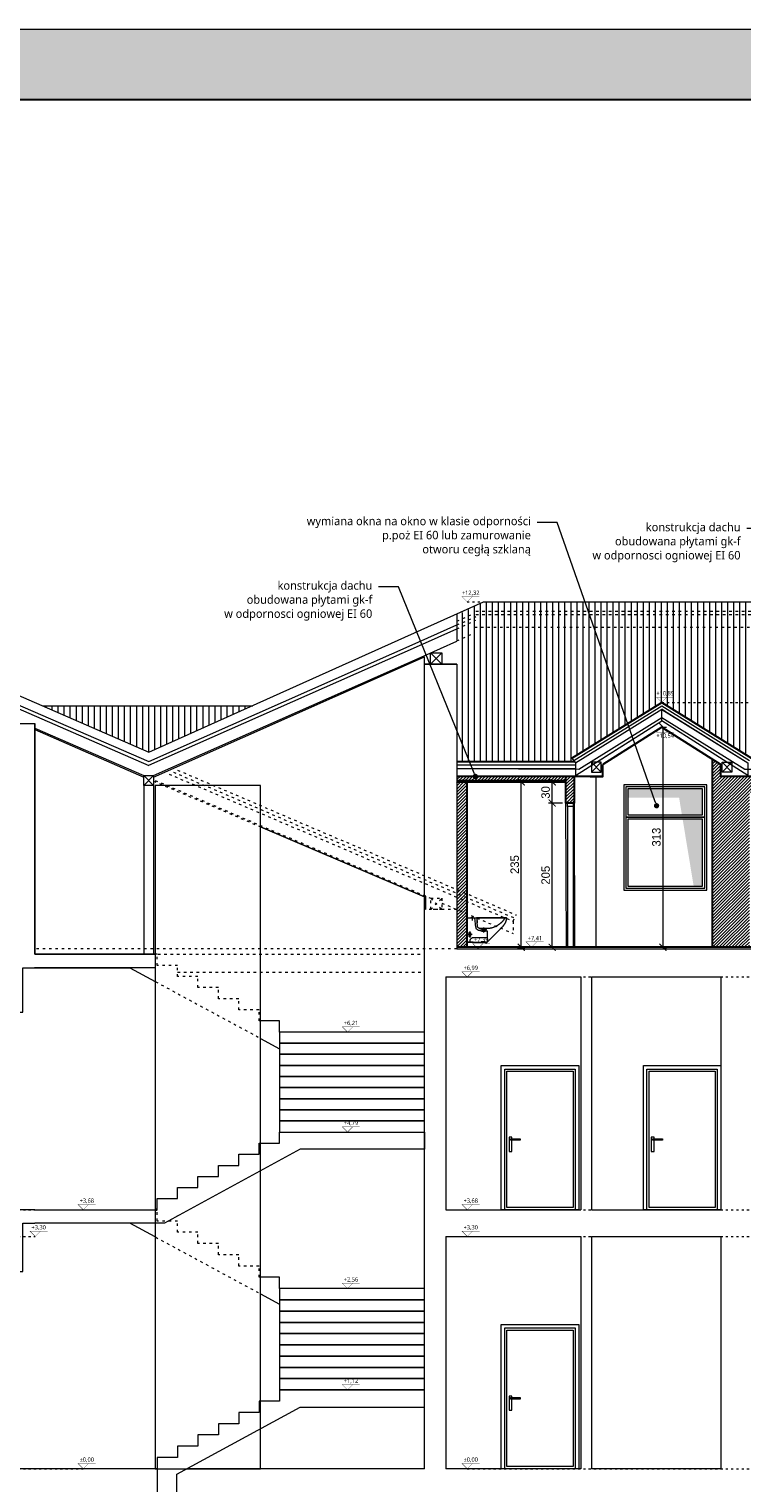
# Model space of a CAD drawing. Header units: millimetres. Extents: x 80301 to 146489, y -78581 to -28273.
# Tile 59 of 135: x 118989 to 120002, y -71313 to -69247. Entities that reach past the tile are written whole.
import ezdxf
from ezdxf import colors
from ezdxf.entities.mleader import LeaderData, LeaderLine
from ezdxf.enums import TextEntityAlignment as Align
from ezdxf.math import Vec2, Vec3

# ---------------------------------------------------------------- set-up
doc = ezdxf.new("R2010")
doc.units = ezdxf.units.MM
doc.linetypes.add('ACAD_ISO03W100', pattern=[30, 12, -18])
doc.layers.get('0').update_dxf_attribs({"lineweight": 0})
for name, color, linetype, lineweight in [('A-opisram.ART', 250, 'Continuous', 0), ('opis..KF', 250, 'Continuous', 15), ('opis.ART', 20, 'Continuous', 0), ('wymiar..KF', 12, 'Continuous', 5), ('wypełnienie istn..KF', 250, 'Continuous', 0), ('ściana pro..KF', 222, 'Continuous', 30), ('ściany ist..KF', 61, 'Continuous', 5)]:
    doc.layers.add(name, color=color, linetype=linetype, lineweight=lineweight)
doc.layers.add('A-pomocram.ART', color=254, linetype='Continuous', lineweight=0, plot=False)
doc.layers.add('A-przekrycieram.ART', color=7, linetype='Continuous', lineweight=0, true_color=0xffffff)
doc.layers.add('wypełnienie 2', color=7, linetype='Continuous', lineweight=0, true_color=0x363636)
doc.styles.add('ARCH', font='segoeuil.ttf')
doc.styles.add('kamil', font='GOTHIC.TTF')
doc.linetypes.add('GRADZINOWANIE', pattern='A,0.00254,-2.54,[134,ltypeshp.shx,S=2.54,R=0,X=-2.54,Y=0],-5.08,[134,ltypeshp.shx,S=2.54,R=180,X=2.54,Y=0],-2.54', length=10.16254)
doc.dimstyles.new('100..KF', dxfattribs={"dimtxt": 12, "dimasz": 10, "dimexe": 5, "dimexo": 5, "dimgap": 3, "dimtad": 1, "dimdec": 1, "dimrnd": 0.5, "dimtxsty": 'kamil', "dimblk": 'ARCHTICK', "dimcen": 0, "dimclrd": 256, "dimclre": 256, "dimclrt": 256, "dimadec": 0, "dimazin": 0, "dimtfac": 1, "dimtdec": 1, "dimtofl": 0, "dimtmove": 0, "dimatfit": 3, "dimfxl": 10, "dimfxlon": 1, "dimlwd": 0, "dimlwe": 0, "dimarcsym": 0})

# ---------------------------------------------------------------- blocks, each defined once
blk = doc.blocks.new('*U1079')
at = {"layer": 'opis..KF', "const_width": 1}
for points in [[(35, 15), (-15, 15), (0, 0), (15, 15)], [(3788.1, 15), (3738.1, 15), (3753.1, 0), (3768.1, 15)]]:
    blk.add_lwpolyline(points, dxfattribs=at)
at = {"layer": 'opis..KF', "linetype": 'ACAD_ISO03W100', "ltscale": 0.5}
blk.add_lwpolyline([(0, 0), (3753.1, 0)], dxfattribs=at)
at = {"layer": 'opis..KF', "style": 'ARCH'}
for tag, p in [('±2', (10, 26)), ('±22', (3763.1, 26))]:
    blk.add_attdef(tag, text='', height=12, dxfattribs=at).set_placement(p, align=Align.MIDDLE_CENTER)
blk = doc.blocks.new('*U1077')
at = {"layer": 'opis..KF', "const_width": 1}
for points in [[(35, 15), (-15, 15), (0, 0), (15, 15)], [(2920.3, 15), (2870.3, 15), (2885.3, 0), (2900.3, 15)]]:
    blk.add_lwpolyline(points, dxfattribs=at)
at = {"layer": 'opis..KF', "linetype": 'ACAD_ISO03W100', "ltscale": 0.5}
blk.add_lwpolyline([(0, 0), (2885.3, 0)], dxfattribs=at)
at = {"layer": 'opis..KF', "style": 'ARCH'}
for tag, p in [('±2', (10, 26)), ('±22', (2895.3, 26))]:
    blk.add_attdef(tag, text='', height=12, dxfattribs=at).set_placement(p, align=Align.MIDDLE_CENTER)
blk = doc.blocks.new('*U1076')
at = {"layer": 'opis..KF', "const_width": 1}
for points in [[(35, 15), (-15, 15), (0, 0), (15, 15)], [(2920.3, 15), (2870.3, 15), (2885.3, 0), (2900.3, 15)]]:
    blk.add_lwpolyline(points, dxfattribs=at)
at = {"layer": 'opis..KF', "linetype": 'ACAD_ISO03W100', "ltscale": 0.5}
blk.add_lwpolyline([(0, 0), (2885.3, 0)], dxfattribs=at)
at = {"layer": 'opis..KF', "style": 'ARCH'}
for tag, p in [('±2', (10, 26)), ('±22', (2895.3, 26))]:
    blk.add_attdef(tag, text='', height=12, dxfattribs=at).set_placement(p, align=Align.MIDDLE_CENTER)
blk = doc.blocks.new('*U1078')
at = {"layer": 'opis..KF', "const_width": 1}
for points in [[(35, 15), (-15, 15), (0, 0), (15, 15)], [(2783.7, 15), (2733.7, 15), (2748.7, 0), (2763.7, 15)]]:
    blk.add_lwpolyline(points, dxfattribs=at)
at = {"layer": 'opis..KF', "linetype": 'ACAD_ISO03W100', "ltscale": 0.5}
blk.add_lwpolyline([(0, 0), (2748.7, 0)], dxfattribs=at)
at = {"layer": 'opis..KF', "style": 'ARCH'}
for tag, p in [('±2', (10, 26)), ('±22', (2758.7, 26))]:
    blk.add_attdef(tag, text='', height=12, dxfattribs=at).set_placement(p, align=Align.MIDDLE_CENTER)
blk = doc.blocks.new('*U1082')
at = {"layer": 'opis..KF', "color": 1, "const_width": 1}
blk.add_lwpolyline([(35, 15), (-15, 15), (0, 0), (15, 15)], dxfattribs=at)
at = {"layer": 'opis..KF', "color": 1, "style": 'ARCH'}
blk.add_attdef('±0,00', text='', height=12, dxfattribs=at).set_placement((10, 26), align=Align.MIDDLE_CENTER)
blk = doc.blocks.new('*U1183')
at = {"layer": 'opis..KF', "const_width": 1}
for points in [[(35, 15), (-15, 15), (0, 0), (15, 15)], [(3235.4, 15), (3185.4, 15), (3200.4, 0), (3215.4, 15)]]:
    blk.add_lwpolyline(points, dxfattribs=at)
at = {"layer": 'opis..KF', "linetype": 'ACAD_ISO03W100', "ltscale": 0.5}
blk.add_lwpolyline([(0, 0), (3200.4, 0)], dxfattribs=at)
at = {"layer": 'opis..KF', "style": 'ARCH'}
for tag, p in [('±2', (10, 26)), ('±22', (3210.4, 26))]:
    blk.add_attdef(tag, text='', height=12, dxfattribs=at).set_placement(p, align=Align.MIDDLE_CENTER)
blk = doc.blocks.new('*U1557')
at = {"layer": 'A-przekrycieram.ART'}
h = blk.add_hatch(color=256, dxfattribs=at)
h.dxf.hatch_style = 1
h.paths.add_polyline_path([(0, 2970), (6000, 2970), (6000, 0), (0, 0)])
h.paths.add_polyline_path([(200, 2870), (5900, 2870), (5900, 100), (200, 100)], flags=16)
at = {"layer": 'A-opisram.ART', "lineweight": 30}
blk.add_lwpolyline([(200, 2870), (5900, 2870), (5900, 100), (200, 100)], close=True, dxfattribs=at)
at = {"layer": 'A-pomocram.ART'}
blk.add_lwpolyline([(0, 2970), (6000, 2970), (6000, 0), (0, 0)], close=True, dxfattribs=at)
blk = doc.blocks.new('_Dot')
at = {"color": 0, "linetype": 'ByBlock', "lineweight": -2}
blk.add_line((-0.5, 0), (-1, 0), dxfattribs=at)
at = {"color": 0, "linetype": 'ByBlock', "const_width": 0.5}
blk.add_lwpolyline([(-0.25, 0, 1), (0.25, 0, 1)], format="xyb", close=True, dxfattribs=at)
blk = doc.blocks.new('*U1230')
at = {"layer": 'opis..KF', "color": 1, "const_width": 1}
blk.add_lwpolyline([(35, 15), (-15, 15), (0, 0), (15, 15)], dxfattribs=at)
at = {"layer": 'opis..KF', "color": 1, "style": 'ARCH'}
blk.add_attdef('±0,00', text='', height=12, dxfattribs=at).set_placement((10, 26), align=Align.MIDDLE_CENTER)
blk = doc.blocks.new('_ArchTick')
at = {"color": 0, "linetype": 'ByBlock', "const_width": 0.15}
blk.add_lwpolyline([(-0.5, -0.5), (0.5, 0.5)], dxfattribs=at)
blk = doc.blocks.new('*D1548')
at = {"layer": 'Defpoints', "color": 0, "linetype": 'ByBlock', "transparency": 16777216}
for p in [(119732.1, -70346.8), (119751.7, -70346.8), (119737.5, -70551.8)]:
    blk.add_point(p, dxfattribs=at)
at = {"layer": 'wymiar..KF', "linetype": 'Continuous', "lineweight": 0, "transparency": 16777216}
for p, q in [((119746.7, -70346.8), (119727.1, -70346.8)), ((119732.1, -70551.8), (119732.1, -70346.8)), ((119732.5, -70551.8), (119727.1, -70551.8))]:
    blk.add_line(p, q, dxfattribs=at)
at = {"layer": 'wymiar..KF', "linetype": 'ByBlock', "lineweight": 0, "transparency": 16777216, "xscale": 10, "yscale": 10, "zscale": 10}
for p, rotation in [((119732.1, -70346.8), 90), ((119732.1, -70551.8), 270)]:
    blk.add_blockref('_ArchTick', p, dxfattribs=dict(at, rotation=rotation))
at = {"layer": 'wymiar..KF', "linetype": 'ByBlock', "transparency": 16777216, "insert": (119722.8, -70449.3), "char_height": 12, "attachment_point": 5, "rotation": 90, "style": 'kamil'}
blk.add_mtext('205', dxfattribs=at)
blk = doc.blocks.new('*D1549')
at = {"layer": 'Defpoints', "color": 0, "linetype": 'ByBlock', "transparency": 16777216}
for p in [(119732.1, -70316.7), (119732.1, -70316.7), (119751.7, -70346.8)]:
    blk.add_point(p, dxfattribs=at)
at = {"layer": 'wymiar..KF', "linetype": 'Continuous', "lineweight": 0, "transparency": 16777216}
for p, q in [((119732.1, -70316.7), (119737.1, -70316.7)), ((119732.1, -70346.8), (119732.1, -70316.7)), ((119746.7, -70346.8), (119727.1, -70346.8))]:
    blk.add_line(p, q, dxfattribs=at)
at = {"layer": 'wymiar..KF', "linetype": 'ByBlock', "lineweight": 0, "transparency": 16777216, "xscale": 10, "yscale": 10, "zscale": 10}
for p, rotation in [((119732.1, -70316.7), 90), ((119732.1, -70346.8), 270)]:
    blk.add_blockref('_ArchTick', p, dxfattribs=dict(at, rotation=rotation))
at = {"layer": 'wymiar..KF', "linetype": 'ByBlock', "transparency": 16777216, "insert": (119722.8, -70331.7), "char_height": 12, "attachment_point": 5, "rotation": 90, "style": 'kamil'}
blk.add_mtext('30', dxfattribs=at)
blk = doc.blocks.new('*D1550')
at = {"layer": 'Defpoints', "color": 0, "linetype": 'ByBlock', "transparency": 16777216}
for p in [(119677.8, -70316.7), (119688.2, -70316.7), (119677.8, -70551.8)]:
    blk.add_point(p, dxfattribs=at)
at = {"layer": 'wymiar..KF', "linetype": 'Continuous', "lineweight": 0, "transparency": 16777216}
for p, q in [((119682.8, -70316.7), (119693.2, -70316.7)), ((119688.2, -70551.8), (119688.2, -70316.7)), ((119682.8, -70551.8), (119693.2, -70551.8))]:
    blk.add_line(p, q, dxfattribs=at)
at = {"layer": 'wymiar..KF', "linetype": 'ByBlock', "lineweight": 0, "transparency": 16777216, "xscale": 10, "yscale": 10, "zscale": 10}
for p, rotation in [((119688.2, -70316.7), 90), ((119688.2, -70551.8), 270)]:
    blk.add_blockref('_ArchTick', p, dxfattribs=dict(at, rotation=rotation))
at = {"layer": 'wymiar..KF', "linetype": 'ByBlock', "transparency": 16777216, "insert": (119678.9, -70434.2), "char_height": 12, "attachment_point": 5, "rotation": 90, "style": 'kamil'}
blk.add_mtext('235', dxfattribs=at)
blk = doc.blocks.new('*D1552')
at = {"layer": 'Defpoints', "color": 0, "linetype": 'ByBlock', "transparency": 16777216}
for p in [(119887.7, -70238.7), (119887.7, -70551.8), (119889.5, -70551.8)]:
    blk.add_point(p, dxfattribs=at)
at = {"layer": 'wymiar..KF', "linetype": 'Continuous', "lineweight": 0, "transparency": 16777216}
for p, q in [((119889.5, -70238.7), (119894.5, -70238.7)), ((119889.5, -70238.7), (119889.5, -70551.8)), ((119889.5, -70551.8), (119894.5, -70551.8))]:
    blk.add_line(p, q, dxfattribs=at)
at = {"layer": 'wymiar..KF', "linetype": 'ByBlock', "lineweight": 0, "transparency": 16777216, "xscale": 10, "yscale": 10, "zscale": 10}
for p, rotation in [((119889.5, -70238.7), 90), ((119889.5, -70551.8), 270)]:
    blk.add_blockref('_ArchTick', p, dxfattribs=dict(at, rotation=rotation))
at = {"layer": 'wymiar..KF', "linetype": 'ByBlock', "transparency": 16777216, "insert": (119880.2, -70395.2), "char_height": 12, "attachment_point": 5, "rotation": 90, "style": 'kamil'}
blk.add_mtext('313', dxfattribs=at)

msp = doc.modelspace()

# ---------------------------------------------------------------- hatches: boundary and pattern name
at = {"linetype": 'ByBlock', "lineweight": 9}
h = msp.add_hatch(dxfattribs=at)
h.set_pattern_fill('ANSI31', color=9, scale=2.7, angle=45)
h.set_pattern_definition([(90, (24226.912, -30491.4316), (-8.5725, 2e-15), [])])
h.paths.add_polyline_path([(119596.76, -70080.21), (119596.76, -70287.7), (119763.77, -70287.7), (119760.13, -70283.07), (119887.73, -70203.7), (120015.34, -70283.07), (120011.69, -70287.7), (120119.8, -70287.7), (120116.16, -70283.07), (120243.76, -70203.7), (120371.37, -70283.07), (120367.72, -70287.7), (120483.8, -70287.7), (120480.16, -70283.07), (120607.76, -70203.7), (120735.37, -70283.07), (120731.72, -70287.7), (121285.76, -70287.7), (121285.76, -70060.88), (119634.51, -70060.88)])
h = msp.add_hatch(dxfattribs=at)
h.set_pattern_fill('ANSI31', color=9, scale=2.7, angle=45)
h.set_pattern_definition([(90, (24226.912, -30496.4316), (-8.5725, 2e-15), [])])
h.paths.add_polyline_path([(119007.97, -70208.71), (119158.82, -70274.28), (119306.79, -70208.71)])
at = {"layer": 'wypełnienie 2', "linetype": 'ByBlock', "transparency": 33554595}
h = msp.add_hatch(dxfattribs=at)
h.set_pattern_fill('ANSI31', color=256)
h.paths.add_polyline_path([(119751.71, -70314.7), (119596.62, -70314.7), (119596.62, -70316.7), (119751.71, -70316.7)])
h.paths.add_polyline_path([(119751.71, -70308.83), (119596.61, -70308.83), (119596.62, -70314.7), (119751.71, -70314.7)])
h.paths.add_polyline_path([(119763.71, -70308.83), (119751.71, -70308.83), (119751.71, -70346.79), (119763.71, -70346.79)])
h.paths.add_polyline_path([(120057.76, -70308.83), (120012.27, -70308.83), (120012.27, -70331.79), (120057.76, -70331.79)])
h.paths.add_polyline_path([(120151.37, -70308.83), (120141.93, -70308.83), (120139.35, -70308.83), (120139.35, -70346.79), (120151.37, -70346.79)])
h.paths.add_polyline_path([(120012.27, -70308.83), (119971.56, -70308.83), (119971.56, -70291.95), (119959.94, -70284.57), (119959.94, -70551.79), (120012.27, -70551.79)])
h = msp.add_hatch(dxfattribs=at)
h.set_pattern_fill('ANSI31', color=256)
h.paths.add_polyline_path([(119611.39, -70316.7), (119596.62, -70316.7), (119596.71, -70469.7), (119611.39, -70475.98)])
h.paths.add_polyline_path([(119611.39, -70475.98), (119596.71, -70469.7), (119596.72, -70475.14), (119611.39, -70481.42)])
h.paths.add_polyline_path([(119596.72, -70475.14), (119596.72, -70480.58), (119611.39, -70486.86), (119611.39, -70481.42)])
h.paths.add_polyline_path([(119611.39, -70486.86), (119596.72, -70480.58), (119596.73, -70497.99), (119611.39, -70504.26)])
h.paths.add_polyline_path([(119611.39, -70504.26), (119596.76, -70498), (119596.73, -70498), (119596.76, -70551.79), (119611.39, -70551.79)])
at = {"layer": 'wypełnienie istn..KF', "true_color": 0xe0e0e0}
h = msp.add_hatch(color=254, dxfattribs=at)
h.dxf.hatch_style = 1
h.paths.add_polyline_path([(119945.84, -70326.7), (119839.84, -70326.7), (119839.84, -70339), (119912.43, -70339), (119916.5, -70363.7), (119945.84, -70363.7)])
h.paths.add_polyline_path([(119945.84, -70369.7), (119917.49, -70369.7), (119933.16, -70464.7), (119945.84, -70464.7)])

# ---------------------------------------------------------------- linework, layer by layer
at = {"color": 8, "linetype": 'ACAD_ISO03W100', "ltscale": 0.3, "true_color": 0x787878}
for p, q in [((119621.07, -70077.08), (119622.37, -70076.49)), ((119623.68, -70073.89), (121285.76, -70073.89)), ((119596.76, -70088.21), (119621.07, -70077.08)), ((119596.76, -70093.71), (119622.38, -70082.48)), ((119596.76, -70099.21), (119622.38, -70087.48)), ((119621.95, -70096.68), (121285.76, -70096.68)), ((119622.38, -70082.48), (119623.68, -70081.89)), ((119622.38, -70087.48), (119623.68, -70086.89)), ((119623.68, -70078.89), (121285.76, -70078.89)), ((119596.76, -70116.21), (119621.95, -70104.68)), ((119193.75, -70302.71), (119678.73, -70510.24)), ((119199.89, -70299.9), (119680.7, -70505.64)), ((119165.76, -70315.53), (119316.83, -70380.15)), ((119167.96, -70314.52), (119559.47, -70482.05)), ((119187.61, -70305.52), (119676.76, -70514.83)), ((119187.61, -70305.52), (119676.76, -70514.83)), ((119559.47, -70482), (119575.47, -70498)), ((119559.47, -70498), (119575.47, -70482)), ((119575.47, -70488.89), (119676.76, -70532.24)), ((119596.76, -70498), (119550.76, -70498)), ((119676.76, -70514.83), (119680.7, -70505.64)), ((119676.76, -70514.83), (119676.76, -70532.24)), ((119596.76, -70553.7), (118996.76, -70553.7)), ((119063.76, -70561.7), (119550.76, -70561.7)), ((119199.76, -70586.93), (119550.76, -70586.93))]:
    msp.add_line(p, q, dxfattribs=at)
at = {"color": 18, "linetype": 'ByBlock', "true_color": 0x000000}
for p, q in [((119158.74, -70293.26), (119159.15, -70293.08)), ((119550.76, -70480.22), (119317.76, -70380.55)), ((119550.76, -70480.22), (119550.76, -70498))]:
    msp.add_line(p, q, dxfattribs=at)
at = {"color": 8, "true_color": 0x7a7a7a}
msp.add_line((119167.76, -70963.19), (119131.73, -70943.7), dxfattribs=at)
at = {"color": 8, "linetype": 'ACAD_ISO03W100', "ltscale": 0.3, "true_color": 0x787878}
for points in [[(119575.47, -70498), (119559.47, -70498), (119559.47, -70482), (119575.47, -70482), (119575.47, -70498)], [(119316.76, -70656.44), (119315.76, -70656.44), (119315.76, -70640.66), (119286.76, -70640.66), (119286.76, -70624.88), (119257.76, -70624.88), (119257.76, -70609.1), (119228.76, -70609.1), (119228.76, -70593.32), (119199.76, -70593.32), (119199.76, -70577.7), (119170.76, -70577.7), (119170.76, -70561.7), (119168.76, -70561.7)], [(119168.76, -70600.73), (119316.76, -70680.75)], [(119316.76, -71020.7), (119315.76, -71020.7), (119315.76, -71004.7), (119286.76, -71004.7), (119286.76, -70988.7), (119257.76, -70988.7), (119257.76, -70972.7), (119228.76, -70972.7), (119228.76, -70956.7), (119199.76, -70956.7), (119199.76, -70940.7), (119170.76, -70940.7), (119170.76, -70924.7), (119168.76, -70924.7)], [(119168.76, -70963.73), (119316.76, -71043.75)]]:
    msp.add_lwpolyline(points, dxfattribs=at)
at = {"color": 8, "true_color": 0x7a7a7a}
for points in [[(119344.76, -71036.7), (119344.76, -71020.7), (119317.76, -71020.7)], [(119550.76, -71036.7), (119344.76, -71036.7), (119344.76, -71052.7), (119550.76, -71052.7)], [(119550.76, -71052.7), (119344.76, -71052.7), (119344.76, -71068.7), (119550.76, -71068.7)], [(119550.76, -71068.7), (119344.76, -71068.7), (119344.76, -71084.7), (119550.76, -71084.7)], [(119550.76, -71084.7), (119344.76, -71084.7), (119344.76, -71100.7), (119550.76, -71100.7)], [(119550.76, -71100.7), (119344.76, -71100.7), (119344.76, -71116.7), (119550.76, -71116.7)], [(119550.76, -71116.7), (119344.76, -71116.7), (119344.76, -71132.7), (119550.76, -71132.7)], [(119550.76, -71132.7), (119344.76, -71132.7), (119344.76, -71148.7), (119550.76, -71148.7)], [(119550.76, -71148.7), (119344.76, -71148.7), (119344.76, -71164.7), (119550.76, -71164.7)], [(119550.76, -71164.7), (119344.76, -71164.7), (119344.76, -71180.7), (119550.76, -71180.7)]]:
    msp.add_lwpolyline(points, dxfattribs=at)
at = {"layer": 'opis.ART', "color": 152, "linetype": 'ByBlock', "lineweight": 0, "true_color": 0x2776bb}
for p, q in [((119886.53, -70214.2), (119887.73, -70213.46)), ((119892.71, -70216.56), (119887.73, -70213.46)), ((119186.31, -70940.7), (119199.76, -70933.38))]:
    msp.add_line(p, q, dxfattribs=at)
at = {"layer": 'opis.ART', "color": 116, "linetype": 'ByBlock', "lineweight": 35, "true_color": 0x136734}
msp.add_lwpolyline([(119170.76, -70924.7), (119168.76, -70924.7)], dxfattribs=at)
at = {"layer": 'ściana pro..KF', "linetype": 'ByBlock'}
for p, q in [((119887.73, -70238.7), (119803.9, -70291.95)), ((119887.73, -70238.7), (119971.56, -70291.95)), ((119959.94, -70551.79), (119959.94, -70284.57)), ((119803.9, -70308.83), (119596.61, -70308.83)), ((119596.76, -70314.7), (119751.71, -70314.7)), ((119596.76, -70316.7), (119751.71, -70316.7)), ((119611.39, -70552.25), (119611.39, -70316.7)), ((119751.71, -70346.79), (119751.71, -70308.83)), ((119763.71, -70346.79), (119763.71, -70308.83)), ((120159.93, -70308.83), (119971.56, -70308.83)), ((119763.71, -70346.79), (119751.71, -70346.79)), ((121159.76, -70551.79), (119596.76, -70551.79))]:
    msp.add_line(p, q, dxfattribs=at)
at = {"layer": 'ściana pro..KF'}
msp.add_line((119596.76, -70287.7), (119763.77, -70287.7), dxfattribs=at)
at = {"layer": 'ściana pro..KF', "lineweight": 9}
for p, q in [((119794.76, -70551.79), (119794.76, -70308.83)), ((119752.39, -70551.79), (119751.71, -70346.79)), ((119764.39, -70551.79), (119763.71, -70346.79))]:
    msp.add_line(p, q, dxfattribs=at)
at = {"layer": 'ściana pro..KF', "linetype": 'ByBlock', "lineweight": 13}
for p, q in [((119753.86, -70351.79), (119753.86, -70551.79)), ((119761.86, -70351.79), (119761.86, -70551.79))]:
    msp.add_line(p, q, dxfattribs=at)
at = {"layer": 'ściana pro..KF', "color": 8, "lineweight": 9, "true_color": 0x737373}
for p, q in [((119611.39, -70509.98), (119611.39, -70544.78)), ((119611.39, -70509.98), (119616.6, -70509.98)), ((119620.23, -70509.76), (119616.63, -70509.76)), ((119620.23, -70510.19), (119616.63, -70510.19)), ((119618.43, -70508.26), (119618.43, -70513.46)), ((119620.14, -70509.98), (119624.85, -70509.98)), ((119623.77, -70523.17), (119622.42, -70509.98)), ((119666.72, -70509.98), (119624.32, -70509.98)), ((119624.85, -70509.98), (119625.16, -70513.94)), ((119664.8, -70510.58), (119626.24, -70510.58)), ((119664.95, -70510.61), (119664.63, -70510.76)), ((119666.95, -70509.99), (119664.95, -70510.61)), ((119667.36, -70509.95), (119666.95, -70509.99)), ((119667.58, -70510.19), (119667.36, -70509.95)), ((119667.64, -70510.75), (119667.58, -70510.19)), ((119613.63, -70531.29), (119613.52, -70531.84)), ((119613.94, -70530.83), (119613.63, -70531.29)), ((119614.39, -70530.53), (119613.94, -70530.83)), ((119614.95, -70530.41), (119614.39, -70530.53)), ((119614.95, -70529.18), (119614.95, -70537.99)), ((119615.5, -70530.53), (119614.95, -70530.41)), ((119615.96, -70530.83), (119615.5, -70530.53)), ((119616.26, -70531.29), (119615.96, -70530.83)), ((119616.38, -70531.84), (119616.26, -70531.29)), ((119623.86, -70523.78), (119623.77, -70523.17)), ((119624.01, -70524.35), (119623.86, -70523.78)), ((119624.22, -70524.87), (119624.01, -70524.35)), ((119624.47, -70525.34), (119624.22, -70524.87)), ((119624.76, -70525.77), (119624.47, -70525.34)), ((119625.09, -70526.15), (119624.76, -70525.77)), ((119624.94, -70513.85), (119625.2, -70516.91)), ((119625.45, -70526.5), (119625.09, -70526.15)), ((119625.37, -70513.8), (119625.61, -70516.78)), ((119625.82, -70521.73), (119625.41, -70516.74)), ((119625.84, -70526.81), (119625.45, -70526.5)), ((119625.9, -70522.19), (119625.82, -70521.73)), ((119626.24, -70527.08), (119625.84, -70526.81)), ((119626.08, -70522.64), (119625.9, -70522.19)), ((119626.33, -70523.06), (119626.08, -70522.64)), ((119626.66, -70527.31), (119626.24, -70527.08)), ((119626.64, -70523.45), (119626.33, -70523.06)), ((119627.02, -70523.81), (119626.64, -70523.45)), ((119627.1, -70527.52), (119626.66, -70527.31)), ((119627.43, -70524.14), (119627.02, -70523.81)), ((119627.53, -70527.69), (119627.1, -70527.52)), ((119627.89, -70524.42), (119627.43, -70524.14)), ((119627.97, -70527.83), (119627.53, -70527.69)), ((119628.36, -70524.66), (119627.89, -70524.42)), ((119628.4, -70527.94), (119627.97, -70527.83)), ((119628.85, -70524.84), (119628.36, -70524.66)), ((119628.82, -70528.03), (119628.4, -70527.94)), ((119629.22, -70528.1), (119628.82, -70528.03)), ((119629.33, -70524.97), (119628.85, -70524.84)), ((119629.6, -70528.14), (119629.22, -70528.1)), ((119629.81, -70525.05), (119629.33, -70524.97)), ((119630.39, -70528.21), (119629.6, -70528.14)), ((119630.53, -70525.11), (119629.81, -70525.05)), ((119631.01, -70528.42), (119630.39, -70528.21)), ((119638.96, -70525.14), (119630.49, -70525.14)), ((119631.86, -70526.6), (119630.53, -70525.11)), ((119631.64, -70528.97), (119631.01, -70528.42)), ((119632.28, -70528.97), (119631.64, -70528.97)), ((119632.36, -70526.6), (119631.86, -70526.6)), ((119636.68, -70528.75), (119632.31, -70528.76)), ((119636.68, -70529.18), (119632.31, -70529.18)), ((119636.66, -70526.39), (119632.33, -70526.39)), ((119636.66, -70526.81), (119632.33, -70526.81)), ((119634.5, -70523.84), (119634.5, -70530.71)), ((119637.64, -70526.61), (119636.64, -70526.61)), ((119637.64, -70528.96), (119636.65, -70528.97)), ((119640.38, -70528.96), (119637.56, -70528.96)), ((119638.87, -70525.12), (119637.64, -70526.52)), ((119637.64, -70526.52), (119637.64, -70528.96)), ((119638.79, -70545.36), (119658.57, -70525.38)), ((119639.24, -70525.13), (119638.87, -70525.12)), ((119639.63, -70525.14), (119639.24, -70525.13)), ((119640.03, -70525.13), (119639.63, -70525.14)), ((119640.45, -70525.12), (119640.03, -70525.13)), ((119640.38, -70543.75), (119640.38, -70528.96)), ((119640.89, -70525.1), (119640.45, -70525.12)), ((119641.34, -70525.06), (119640.89, -70525.1)), ((119641.81, -70525.02), (119641.34, -70525.06)), ((119642.29, -70524.97), (119641.81, -70525.02)), ((119642.78, -70524.91), (119642.29, -70524.97)), ((119643.28, -70524.84), (119642.78, -70524.91)), ((119643.79, -70524.76), (119643.28, -70524.84)), ((119644.3, -70524.67), (119643.79, -70524.76)), ((119644.83, -70524.57), (119644.3, -70524.67)), ((119645.36, -70524.46), (119644.83, -70524.57)), ((119645.89, -70524.34), (119645.36, -70524.46)), ((119646.43, -70524.2), (119645.89, -70524.34)), ((119646.97, -70524.05), (119646.43, -70524.2)), ((119647.51, -70523.89), (119646.97, -70524.05)), ((119648.06, -70523.72), (119647.51, -70523.89)), ((119648.6, -70523.53), (119648.06, -70523.72)), ((119649.14, -70523.33), (119648.6, -70523.53)), ((119649.68, -70523.12), (119649.14, -70523.33)), ((119650.21, -70522.89), (119649.68, -70523.12)), ((119650.73, -70522.65), (119650.21, -70522.89)), ((119651.17, -70522.44), (119650.73, -70522.65)), ((119651.61, -70522.23), (119651.17, -70522.44)), ((119652.04, -70522), (119651.61, -70522.23)), ((119652.48, -70521.77), (119652.04, -70522)), ((119652.92, -70521.53), (119652.48, -70521.77)), ((119653.36, -70521.29), (119652.92, -70521.53)), ((119653.8, -70521.04), (119653.36, -70521.29)), ((119654.24, -70520.78), (119653.8, -70521.04)), ((119654.67, -70520.51), (119654.24, -70520.78)), ((119655.11, -70520.24), (119654.67, -70520.51)), ((119655.54, -70519.95), (119655.11, -70520.24)), ((119655.97, -70519.67), (119655.54, -70519.95)), ((119656.4, -70519.37), (119655.97, -70519.67)), ((119656.82, -70519.07), (119656.4, -70519.37)), ((119657.24, -70518.77), (119656.82, -70519.07)), ((119657.65, -70518.45), (119657.24, -70518.77)), ((119658.06, -70518.13), (119657.65, -70518.45)), ((119658.47, -70517.81), (119658.06, -70518.13)), ((119658.87, -70517.47), (119658.47, -70517.81)), ((119658.57, -70525.38), (119658.87, -70525.1)), ((119659.26, -70517.14), (119658.87, -70517.47)), ((119658.87, -70525.1), (119659.18, -70524.81)), ((119659.18, -70524.81), (119659.49, -70524.52)), ((119659.65, -70516.79), (119659.26, -70517.14)), ((119659.49, -70524.52), (119659.8, -70524.22)), ((119660.03, -70516.44), (119659.65, -70516.79)), ((119659.8, -70524.22), (119660.11, -70523.92)), ((119660.4, -70516.08), (119660.03, -70516.44)), ((119660.11, -70523.92), (119660.42, -70523.62)), ((119660.76, -70515.72), (119660.4, -70516.08)), ((119660.42, -70523.62), (119660.74, -70523.3)), ((119660.74, -70523.3), (119661.05, -70522.99)), ((119661.12, -70515.35), (119660.76, -70515.72)), ((119661.05, -70522.99), (119661.36, -70522.66)), ((119661.47, -70514.98), (119661.12, -70515.35)), ((119661.36, -70522.66), (119661.67, -70522.33)), ((119661.81, -70514.6), (119661.47, -70514.98)), ((119661.67, -70522.33), (119661.98, -70521.99)), ((119662.13, -70514.22), (119661.81, -70514.6)), ((119661.98, -70521.99), (119662.29, -70521.65)), ((119662.45, -70513.83), (119662.13, -70514.22)), ((119662.29, -70521.65), (119662.59, -70521.29)), ((119662.76, -70513.43), (119662.45, -70513.83)), ((119662.59, -70521.29), (119662.89, -70520.93)), ((119663.06, -70513.03), (119662.76, -70513.43)), ((119662.89, -70520.93), (119663.19, -70520.56)), ((119663.34, -70512.62), (119663.06, -70513.03)), ((119663.19, -70520.56), (119663.48, -70520.18)), ((119663.62, -70512.21), (119663.34, -70512.62)), ((119663.48, -70520.18), (119663.77, -70519.79)), ((119663.88, -70511.79), (119663.62, -70512.21)), ((119663.77, -70519.79), (119664.06, -70519.39)), ((119664.13, -70511.37), (119663.88, -70511.79)), ((119664.06, -70519.39), (119664.33, -70518.99)), ((119664.38, -70510.99), (119664.13, -70511.37)), ((119664.33, -70518.99), (119664.61, -70518.57)), ((119664.63, -70510.76), (119664.38, -70510.99)), ((119664.61, -70518.57), (119664.87, -70518.14)), ((119664.87, -70518.14), (119665.13, -70517.69)), ((119665.13, -70517.69), (119665.38, -70517.24)), ((119665.38, -70517.24), (119665.63, -70516.78)), ((119665.63, -70516.78), (119665.86, -70516.3)), ((119665.86, -70516.3), (119666.09, -70515.81)), ((119666.09, -70515.81), (119666.3, -70515.3)), ((119666.3, -70515.3), (119666.51, -70514.79)), ((119666.51, -70514.79), (119666.71, -70514.25)), ((119666.71, -70514.25), (119666.89, -70513.71)), ((119666.89, -70513.71), (119667.07, -70513.15)), ((119667.07, -70513.15), (119667.23, -70512.57)), ((119667.23, -70512.57), (119667.38, -70511.98)), ((119667.38, -70511.98), (119667.52, -70511.37)), ((119667.52, -70511.37), (119667.64, -70510.75)), ((119619.67, -70544.26), (119611.39, -70544.26)), ((119637.51, -70544.77), (119611.4, -70544.79)), ((119618.41, -70533.58), (119611.88, -70533.58)), ((119613.52, -70531.84), (119613.52, -70535.32)), ((119613.52, -70535.32), (119613.63, -70535.87)), ((119613.63, -70535.87), (119613.94, -70536.33)), ((119613.94, -70536.33), (119614.39, -70536.63)), ((119614.39, -70536.63), (119614.95, -70536.75)), ((119614.9, -70543.76), (119614.89, -70544.29)), ((119614.89, -70544.29), (119614.91, -70544.83)), ((119614.94, -70543.26), (119614.9, -70543.76)), ((119614.99, -70542.77), (119614.94, -70543.26)), ((119614.95, -70536.75), (119615.5, -70536.63)), ((119615.07, -70542.31), (119614.99, -70542.77)), ((119615.18, -70541.87), (119615.07, -70542.31)), ((119615.31, -70541.46), (119615.18, -70541.87)), ((119615.47, -70541.07), (119615.31, -70541.46)), ((119615.66, -70540.7), (119615.47, -70541.07)), ((119615.5, -70536.63), (119615.96, -70536.33)), ((119615.87, -70540.35), (119615.66, -70540.7)), ((119616.11, -70540.03), (119615.87, -70540.35)), ((119615.96, -70536.33), (119616.26, -70535.87)), ((119616.37, -70539.74), (119616.11, -70540.03)), ((119616.26, -70535.87), (119616.38, -70535.32)), ((119616.67, -70539.47), (119616.37, -70539.74)), ((119616.38, -70535.32), (119616.38, -70531.84)), ((119616.99, -70539.23), (119616.67, -70539.47)), ((119617.35, -70539.01), (119616.99, -70539.23)), ((119617.73, -70538.82), (119617.35, -70539.01)), ((119618.14, -70538.65), (119617.73, -70538.82)), ((119618.59, -70538.52), (119618.14, -70538.65)), ((119619.06, -70538.41), (119618.59, -70538.52)), ((119619.57, -70538.33), (119619.06, -70538.41)), ((119620.11, -70538.28), (119619.57, -70538.33)), ((119620.68, -70538.26), (119620.11, -70538.28)), ((119621.28, -70538.26), (119620.68, -70538.26)), ((119640.25, -70538.26), (119621.28, -70538.26)), ((119637.4, -70543.93), (119632.07, -70543.93)), ((119637.29, -70543.93), (119637.77, -70545.26)), ((119637.77, -70545.26), (119637.97, -70545.82)), ((119637.97, -70545.82), (119638.25, -70545.85)), ((119638.25, -70545.85), (119638.79, -70545.36))]:
    msp.add_line(p, q, dxfattribs=at)
for points in [[(119007.97, -70208.71), (119306.79, -70208.71)], [(119659.82, -70924.7), (119659.82, -70719.7), (119769.77, -70719.7), (119769.77, -70924.7), (119659.82, -70924.7)], [(119861.82, -70924.7), (119861.82, -70719.7), (119971.76, -70719.7), (119971.76, -70924.7), (119861.82, -70924.7)], [(119674.82, -70823.7), (119674.82, -70821.7), (119670.82, -70821.7), (119670.82, -70841.7), (119674.82, -70841.7), (119674.82, -70825.7)], [(119876.82, -70823.7), (119876.82, -70821.7), (119872.82, -70821.7), (119872.82, -70841.7), (119876.82, -70841.7), (119876.82, -70825.7)], [(119659.82, -71292.7), (119659.82, -71087.7), (119769.77, -71087.7), (119769.77, -71292.7), (119659.82, -71292.7)], [(119674.82, -71191.7), (119674.82, -71189.7), (119670.82, -71189.7), (119670.82, -71209.7), (119674.82, -71209.7), (119674.82, -71193.7)]]:
    msp.add_lwpolyline(points, dxfattribs=at)
at = {"layer": 'ściana pro..KF'}
for points in [[(119760.13, -70283.07), (119887.73, -70203.7), (120015.34, -70283.07)], [(119785.9, -70308.83), (119785.9, -70308.83), (119785.9, -70308.83), (119803.9, -70308.83), (119803.9, -70291.95)], [(119993.28, -70308.83), (119989.56, -70308.83), (119971.56, -70308.83), (119971.56, -70291.95)]]:
    msp.add_lwpolyline(points, dxfattribs=at)
at = {"layer": 'ściana pro..KF', "color": 8, "lineweight": 9, "true_color": 0x737373}
for points in [[(119833.84, -70470.7), (119951.84, -70470.7), (119951.84, -70320.7), (119833.84, -70320.7)], [(119836.84, -70467.7), (119948.84, -70467.7), (119948.84, -70323.7), (119836.84, -70323.7)], [(119948.84, -70323.7), (119836.84, -70323.7), (119836.84, -70366.7), (119948.84, -70366.7)], [(119945.84, -70326.7), (119839.84, -70326.7), (119839.84, -70363.7), (119945.84, -70363.7)], [(119836.84, -70467.7), (119948.84, -70467.7), (119948.84, -70366.7), (119836.84, -70366.7)], [(119839.84, -70464.7), (119945.84, -70464.7), (119945.84, -70369.7), (119839.84, -70369.7)], [(119664.82, -70924.7), (119664.82, -70724.7), (119764.77, -70724.7), (119764.77, -70924.7)], [(119667.82, -70921.7), (119667.82, -70727.7), (119761.77, -70727.7), (119761.77, -70921.7)], [(119866.82, -70924.7), (119866.82, -70724.7), (119966.76, -70724.7), (119966.76, -70924.7)], [(119869.82, -70921.7), (119869.82, -70727.7), (119963.76, -70727.7), (119963.76, -70921.7)], [(119672.82, -70823.7), (119686.82, -70823.7), (119686.82, -70825.7), (119672.82, -70825.7)], [(119874.82, -70823.7), (119888.82, -70823.7), (119888.82, -70825.7), (119874.82, -70825.7)], [(119664.82, -71292.7), (119664.82, -71092.7), (119764.77, -71092.7), (119764.77, -71292.7)], [(119667.82, -71289.7), (119667.82, -71095.7), (119761.77, -71095.7), (119761.77, -71289.7)], [(119672.82, -71191.7), (119686.82, -71191.7), (119686.82, -71193.7), (119672.82, -71193.7)]]:
    msp.add_lwpolyline(points, close=True, dxfattribs=at)
at = {"layer": 'ściana pro..KF', "linetype": 'ByBlock', "lineweight": 13}
msp.add_lwpolyline([(119753.86, -70346.79), (119761.86, -70346.79), (119761.86, -70351.79), (119753.86, -70351.79)], close=True, dxfattribs=at)
at = {"layer": 'ściana pro..KF', "color": 8, "lineweight": 9, "true_color": 0x7a7a7a}
for points in [[(119344.76, -70672.22), (119344.76, -70656.44), (119317.76, -70656.44)], [(119317.76, -70681.29), (119344.76, -70695.89)], [(119317.76, -71044.29), (119344.76, -71058.89)]]:
    msp.add_lwpolyline(points, dxfattribs=at)
for points in [[(119344.76, -70688), (119550.76, -70688), (119550.76, -70672.22), (119344.76, -70672.22)], [(119344.76, -70703.78), (119550.76, -70703.78), (119550.76, -70688), (119344.76, -70688)], [(119344.76, -70719.56), (119550.76, -70719.56), (119550.76, -70703.78), (119344.76, -70703.78)], [(119344.76, -70735.34), (119550.76, -70735.34), (119550.76, -70719.56), (119344.76, -70719.56)], [(119344.76, -70751.12), (119550.76, -70751.12), (119550.76, -70735.34), (119344.76, -70735.34)], [(119344.76, -70766.9), (119550.76, -70766.9), (119550.76, -70751.12), (119344.76, -70751.12)], [(119344.76, -70782.68), (119550.76, -70782.68), (119550.76, -70766.9), (119344.76, -70766.9)], [(119344.76, -70798.46), (119550.76, -70798.46), (119550.76, -70782.68), (119344.76, -70782.68)]]:
    msp.add_lwpolyline(points, close=True, dxfattribs=at)
at = {"layer": 'ściany ist..KF', "linetype": 'ByBlock'}
for p, q in [((118684.01, -70067.88), (119158.82, -70274.28)), ((118684.01, -70081.38), (119158.78, -70287.77)), ((118684.01, -70086.89), (119158.74, -70293.26)), ((119541.45, -70118.2), (119596.76, -70093.68)), ((119596.76, -70077.81), (119596.76, -70116.65)), ((119543.47, -70122.77), (119596.76, -70099.15)), ((119549.95, -70137.4), (119596.76, -70116.65)), ((119158.78, -70287.77), (119541.45, -70118.2)), ((119159.15, -70293.08), (119543.47, -70122.77)), ((119165.63, -70307.7), (119549.95, -70137.4)), ((119559.23, -70133.36), (119575.23, -70149.36)), ((119559.23, -70149.36), (119575.23, -70133.36)), ((119165.76, -70309.83), (119550.76, -70139.22)), ((119596.52, -70149.36), (119550.52, -70149.36)), ((119550.76, -70149.36), (119550.76, -70139.22)), ((119550.76, -70149.36), (119596.76, -70149.36)), ((119596.52, -70149.36), (119596.76, -70553.7)), ((119887.73, -70229.7), (119887.73, -70213.46)), ((118996.76, -70240.45), (119151.76, -70307.83)), ((118996.76, -70241.27), (118996.76, -70561.7)), ((118996.76, -70242.45), (119151.76, -70309.83)), ((119760.13, -70283.07), (119765.28, -70289.62)), ((119596.61, -70297.69), (119765.28, -70297.69)), ((119596.76, -70292.69), (119765.28, -70292.69)), ((119704.71, -70297.69), (119765.28, -70297.69)), ((119765.28, -70289.62), (119765.28, -70307.52)), ((119787.9, -70302.7), (119801.9, -70288.7)), ((119787.9, -70288.7), (119801.9, -70302.7)), ((119987.56, -70302.7), (119973.56, -70288.7)), ((119987.56, -70288.7), (119973.56, -70302.7)), ((119151.76, -70307.7), (119165.76, -70321.7)), ((119151.76, -70321.7), (119165.76, -70307.7)), ((119151.76, -70321.7), (119151.76, -70561.7)), ((119165.76, -70321.7), (119165.76, -70561.7)), ((119317.76, -70380.55), (119550.76, -70480.22)), ((119552.26, -70478.96), (119552.26, -70498)), ((119550.76, -70673.7), (119550.76, -70498)), ((119596.76, -70553.7), (121159.76, -70553.7)), ((119580.76, -70593.93), (119772.76, -70593.93)), ((119580.76, -70593.93), (119580.76, -70924.7)), ((119772.76, -70593.93), (119772.76, -70924.7)), ((119787.76, -70593.93), (119971.76, -70593.93)), ((119787.76, -70593.93), (119787.76, -70924.7)), ((119971.76, -70593.93), (119971.76, -70924.7)), ((118996.76, -70924.7), (118428.76, -70924.7)), ((119580.76, -70924.7), (119772.76, -70924.7)), ((119787.76, -70924.7), (119971.76, -70924.7)), ((119580.76, -70962.6), (119580.76, -71292.7)), ((119580.76, -70962.6), (119772.76, -70962.6)), ((119772.76, -70962.6), (119772.76, -71292.7)), ((119787.76, -70962.6), (119971.76, -70962.6)), ((119787.76, -70962.6), (119787.76, -71292.7)), ((119971.76, -70962.6), (119971.76, -71292.7)), ((119170.76, -71292.7), (118428.76, -71292.7)), ((119170.76, -71292.7), (118786.97, -71292.7)), ((119550.76, -71292.7), (119212.89, -71292.7)), ((119772.76, -71292.7), (119580.76, -71292.7)), ((119971.76, -71292.7), (119787.76, -71292.7))]:
    msp.add_line(p, q, dxfattribs=at)
for points in [[(119158.82, -70274.28), (119634.51, -70060.88), (121285.76, -70060.88)], [(119575.23, -70149.36), (119559.23, -70149.36), (119559.23, -70133.36), (119575.23, -70133.36), (119575.23, -70149.36)], [(119550.76, -71292.7), (119550.76, -70149.36)], [(119762.76, -70286.42), (119887.73, -70208.69), (120012.7, -70286.42)], [(119765.28, -70289.62), (119887.73, -70213.46), (120010.18, -70289.62)], [(119888.12, -70213.7), (120010.18, -70289.62), (120010.18, -70307.52), (119887.73, -70229.7)], [(118949.76, -70233.7), (118996.76, -70233.7), (118996.76, -70242.45)], [(118996.76, -70561.7), (118996.76, -70233.7)], [(119765.28, -70307.52), (119887.73, -70229.73)], [(119785.9, -70294.42), (119887.73, -70229.7)], [(119787.9, -70302.7), (119801.9, -70302.7), (119801.9, -70288.7), (119787.9, -70288.7), (119787.9, -70302.7)], [(119987.56, -70302.7), (119973.56, -70302.7), (119973.56, -70288.7), (119987.56, -70288.7), (119987.56, -70302.7)], [(119151.76, -70321.7), (119151.76, -70307.7), (119165.76, -70307.7), (119165.76, -70321.7), (119151.76, -70321.7)], [(118996.76, -70561.7), (119167.76, -70561.7), (119167.76, -70580.7), (118996.25, -70580.7)], [(119167.76, -70561.7), (118996.76, -70561.7)], [(118949.76, -70593.93), (118949.76, -70643.93), (118979.76, -70643.93), (118979.76, -70580.7), (118996.76, -70580.7), (118996.76, -70580.7)], [(118996.76, -70580.7), (119131.73, -70580.7), (119167.76, -70600.19)], [(118996.76, -70924.7), (119170.76, -70924.7), (119170.76, -70908.92), (119199.76, -70908.92), (119199.76, -70893.14), (119228.76, -70893.14), (119228.76, -70877.36), (119257.76, -70877.36), (119257.76, -70861.58), (119286.76, -70861.58), (119286.76, -70845.8), (119315.76, -70845.8), (119315.76, -70830.02), (119344.76, -70830.02), (119344.76, -70814.24), (119550.76, -70814.24), (119550.76, -70838.7), (119373.76, -70838.7), (119181, -70943.59), (119131.73, -70943.7), (118996.76, -70943.7)], [(118949.76, -70962.6), (118949.76, -71012.6), (118979.76, -71012.6), (118979.76, -70943.7), (118996.76, -70943.7), (118996.76, -70943.7)], [(119170.76, -71292.7), (119170.76, -71342.7), (119198.76, -71342.7), (119198.76, -71300.39), (119373.76, -71205.16), (119550.76, -71205.16), (119550.76, -71180.7), (119344.76, -71180.7), (119344.76, -71196.7), (119315.76, -71196.7), (119315.76, -71212.7), (119286.76, -71212.7), (119286.76, -71228.7), (119257.76, -71228.7), (119257.76, -71244.7), (119228.76, -71244.7), (119228.76, -71260.7), (119199.76, -71260.7), (119199.76, -71276.7), (119170.76, -71276.7), (119170.76, -71292.7)]]:
    msp.add_lwpolyline(points, dxfattribs=at)
at = {"layer": 'ściany ist..KF', "color": 40, "linetype": 'GRADZINOWANIE', "lineweight": 0, "ltscale": 1.1}
msp.add_lwpolyline([(119597.96, -70297.69), (119769.78, -70298.6), (119887.73, -70225.24), (120005.68, -70298.6), (120125.81, -70298.6)], dxfattribs=at)
at = {"layer": 'ściany ist..KF', "linetype": 'ByBlock'}
for points in [[(119317.76, -70321.7), (119167.76, -70321.7), (119167.76, -71292.7), (119317.76, -71292.7)], [(119344.76, -70814.24), (119550.76, -70814.24), (119550.76, -70798.46), (119344.76, -70798.46)]]:
    msp.add_lwpolyline(points, close=True, dxfattribs=at)

# ---------------------------------------------------------------- block references
msp.add_blockref('*U1557', (116672.82, -72216.94))
at = {"layer": 'wymiar..KF', "xscale": 0.5, "yscale": 0.5, "zscale": 0.5}
for name, p, values in [('*U1079', (119611.31, -70060.88), {'±2': '+12,32', '±22': '+12,32'}), ('*U1183', (119887.73, -70203.7), {'±2': '+10,89', '±22': '+10,89'}), ('*U1079', (119626.41, -70553.7), {'±2': '+7,39', '±22': '+7,39'}), ('*U1230', (119702.65, -70551.7), {'±0,00': '+7,41'}), ('*U1079', (119611.37, -70593.93), {'±2': '+6,99', '±22': '+6,99'}), ('*U1082', (119441.25, -70672.22), {'±0,00': '+6,21'}), ('*U1082', (119441.25, -70814.24), {'±0,00': '+4,79'}), ('*U1076', (117623.09, -70924.7), {'±2': '+3,68', '±22': '+3,68'}), ('*U1079', (119611.37, -70924.7), {'±2': '+3,68', '±22': '+3,68'}), ('*U1078', (117623.09, -70962.6), {'±2': '+3,30', '±22': '+3,30'}), ('*U1079', (119611.37, -70962.6), {'±2': '+3,30', '±22': '+3,30'}), ('*U1082', (119441.25, -71036.7), {'±0,00': '+2,56'}), ('*U1082', (119441.25, -71180.7), {'±0,00': '+1,12'}), ('*U1077', (117623.09, -71292.7), {'±2': '±0,00', '±22': '±0,00'}), ('*U1079', (119611.37, -71292.7), {'±2': '±0,00', '±22': '±0,00'})]:
    msp.add_blockref(name, p, dxfattribs=at).add_auto_attribs(values)
at = {"layer": 'wymiar..KF'}
ref = msp.add_blockref('*U1230', (119887.68, -70238.7), dxfattribs=dict(at, xscale=-0.5, yscale=0.5, zscale=0.5, rotation=180))
ref.add_attrib('±0,00', '+10,54', dxfattribs={"layer": 'opis..KF', "color": 1, "height": 6, "style": 'ARCH'}).set_placement((119892.68, -70250.88), align=Align.MIDDLE_CENTER)

# ---------------------------------------------------------------- dimensions: what is measured, and where the dimension line sits
at = {"layer": 'wymiar..KF', "linetype": 'ByBlock'}
for base, p1, p2, override, picture, middle in [((119889.46, -70551.79), (119887.73, -70238.7), (119887.73, -70551.79), {"dimfxl": 20}, '*D1552', (119880.16, -70395.25)), ((119688.23, -70316.7), (119677.81, -70551.79), (119677.81, -70316.7), {"dimfxl": 20}, '*D1550', (119678.93, -70434.25)), ((119732.06, -70316.7), (119751.71, -70346.79), (119732.06, -70316.7), {"dimtmove": 1, "dimfxl": 20}, '*D1549', (119722.75, -70331.75)), ((119732.06, -70346.79), (119737.52, -70551.79), (119751.71, -70346.79), {"dimfxl": 20}, '*D1548', (119722.75, -70449.29))]:
    dim = msp.add_linear_dim(base=base, p1=p1, p2=p2, angle=90, dimstyle='100..KF', override=override, dxfattribs=at)
    dim.commit()
    dim.dimension.update_dxf_attribs({"geometry": picture, "text_midpoint": middle})

# ---------------------------------------------------------------- leaders
at = {"layer": 'opis..KF', "lineweight": 9}
ml = msp.add_multileader_mtext('Standard', dxfattribs=at)
ml.set_content('wymiana okna na okno w klasie odporności \\Pp.poż EI 60 lub zamurowanie \\Potworu cegłą szklaną', color=256, style='ARCH')
ml.set_leader_properties(color=256, linetype='ByLayer', lineweight=-1)
ml.set_arrow_properties(name='DOT')
ml.build(insert=Vec2(0, 0))
ml.multileader.update_dxf_attribs({"arrow_head_size": 7.5})
ctx = ml.context
ctx.base_point, ctx.char_height, ctx.arrow_head_size, ctx.landing_gap_size, ctx.plane_origin = Vec3(119383.88, -69948), 12, 7.5, 9, Vec3(118476.97, -70043.37)
ctx.text_align_type = 2
notes = []
notes.append((ctx, [(0, (1, 1, 0), (119739.24, -69948), (-1, 0), 28.39, [(0, [(119880.43, -70350.59)], 0, [])])]))
ctx.mtext.insert, ctx.mtext.alignment, ctx.mtext.flow_direction = Vec3(119701.85, -69939.99), 3, 5
ml = msp.add_multileader_mtext('Standard', dxfattribs=at)
ml.set_content('konstrukcja dachu\\Pobudowana płytami gk-f\\Pw odpornosci ogniowej EI 60', color=256, style='ARCH')
ml.set_leader_properties(color=256, linetype='ByLayer', lineweight=-1)
ml.set_arrow_properties(name='DOT')
ml.build(insert=Vec2(0, 0))
ml.multileader.update_dxf_attribs({"dogleg_length": 28.39, "arrow_head_size": 7.5})
ctx = ml.context
ctx.base_point, ctx.char_height, ctx.arrow_head_size, ctx.landing_gap_size, ctx.plane_origin = Vec3(119785.47, -69956.59), 12, 7.5, 9, Vec3(119080.23, -70015.78)
ctx.text_align_type = 2
notes.append((ctx, [(0, (1, 1, 0), (120037.16, -69956.59), (-1, 0), 28.39, [(0, [(120036.18, -70308.83)], 0, [])])]))
ctx.mtext.insert, ctx.mtext.alignment, ctx.mtext.flow_direction = Vec3(119999.77, -69948.58), 3, 5
ml = msp.add_multileader_mtext('Standard', dxfattribs=at)
ml.set_content('konstrukcja dachu\\Pobudowana płytami gk-f\\Pw odpornosci ogniowej EI 60', color=256, style='ARCH')
ml.set_leader_properties(color=256, linetype='ByLayer', lineweight=-1)
ml.set_arrow_properties(name='DOT')
ml.build(insert=Vec2(0, 0))
ml.multileader.update_dxf_attribs({"dogleg_length": 28.39, "arrow_head_size": 7.5})
ctx = ml.context
ctx.base_point, ctx.char_height, ctx.arrow_head_size, ctx.landing_gap_size, ctx.plane_origin = Vec3(119262.2, -70039.59), 12, 7.5, 9, Vec3(118579.02, -70103.17)
ctx.text_align_type = 2
notes.append((ctx, [(0, (1, 1, 0), (119513.89, -70039.59), (-1, 0), 28.39, [(0, [(119622.91, -70308.83)], 0, [])])]))
ctx.mtext.insert, ctx.mtext.alignment, ctx.mtext.flow_direction = Vec3(119476.5, -70031.58), 3, 5
for ctx, leaders in notes:
    for number, flags, end, landing, length, lines in leaders:
        leader = LeaderData()
        leader.index, (leader.has_last_leader_line, leader.has_dogleg_vector, leader.attachment_direction) = number, flags
        leader.last_leader_point, leader.dogleg_vector, leader.dogleg_length = Vec3(end), Vec3(landing), length
        for number, points, colour, breaks in lines:
            line = LeaderLine()
            line.index, line.vertices, line.color, line.breaks = number, Vec3.list(points), colors.encode_raw_color(colour), breaks
            leader.lines.append(line)
        ctx.leaders.append(leader)

doc.saveas('drawing.dxf')
